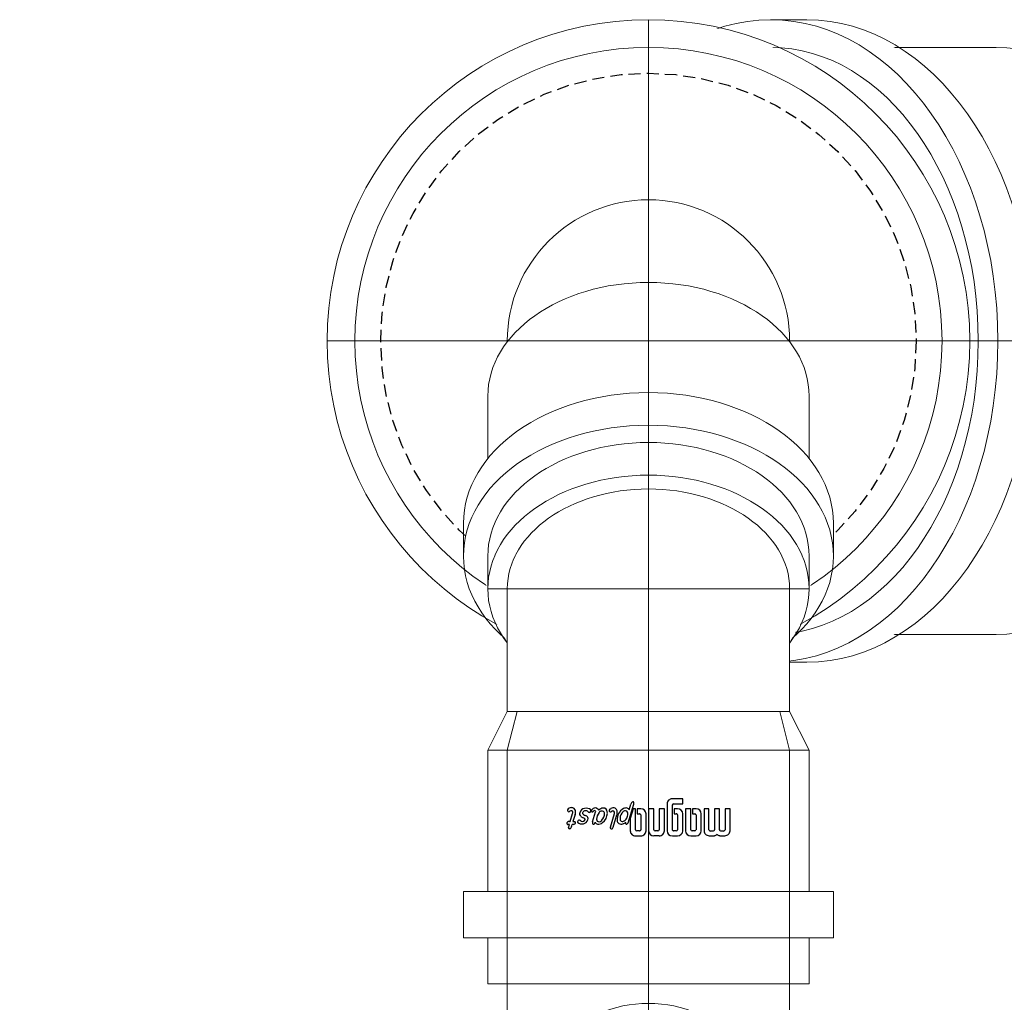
# Model space of a CAD drawing. Header units: centimetres. Extents: x 4745 to 39369, y 17389 to 19524.
# Tile 103 of 188: x 27046 to 27066, y 18150 to 18171. Entities that reach past the tile are written whole.
import ezdxf
from ezdxf import colors
from ezdxf.entities.mleader import LeaderData, LeaderLine
from ezdxf.enums import TextEntityAlignment as Align
from ezdxf.lldxf.tags import DXFTag
from ezdxf.math import Vec2, Vec3

# ---------------------------------------------------------------- set-up
doc = ezdxf.new("R2010")
doc.units = ezdxf.units.CM
doc.linetypes.add('HIDDEN', pattern=[0.375, 0.25, -0.125])
for name, color, linetype, lineweight in [('2DH_PRO_Magnaplast-SDB', 34, 'Continuous', 15), ('CP_AXISKA', 7, 'DASHDOT', 15), ('CP_DETAL', 33, 'Continuous', 9), ('IS_Opis', 250, 'Continuous', 9)]:
    doc.layers.add(name, color=color, linetype=linetype, lineweight=lineweight)
for name, color, linetype in [('3DCPCOLOR124', 152, 'Continuous'), ('3DCPCOLOR242', 242, 'Continuous'), ('cp_hidde', 203, 'HIDDEN'), ('CP_WIPEOUT', 255, 'Continuous')]:
    doc.layers.add(name, color=color, linetype=linetype)
doc.styles.add('CP_ATTR', font='arial.ttf')
doc.styles.add('styl1', font='ARIALN.TTF')
tags = doc.linetypes.add('DASHDOT', pattern=[25.4, 12.7, -6.35, 0, -6.35]).pattern_tags.tags
tags[10:11] = [DXFTag(74, 4), DXFTag(75, 0), DXFTag(340, '0'), DXFTag(46, 1.0), DXFTag(50, 0.0), DXFTag(44, 0.0), DXFTag(45, 0.0)]
tags[8:9] = [DXFTag(74, 4), DXFTag(75, 0), DXFTag(340, '0'), DXFTag(46, 1.0), DXFTag(50, 0.0), DXFTag(44, 0.0), DXFTag(45, 0.0)]
tags[6:7] = [DXFTag(74, 4), DXFTag(75, 0), DXFTag(340, '0'), DXFTag(46, 1.0), DXFTag(50, 0.0), DXFTag(44, 0.0), DXFTag(45, 0.0)]
tags[4:5] = [DXFTag(74, 4), DXFTag(75, 0), DXFTag(340, '0'), DXFTag(46, 1.0), DXFTag(50, 0.0), DXFTag(44, 0.0), DXFTag(45, 0.0)]

# ---------------------------------------------------------------- blocks, each defined once
blk = doc.blocks.new('pdmgn014_okr01')
blk.add_circle((0, 0), 28.6)
blk = doc.blocks.new('pdmgn014_okr02')
blk.add_circle((0, 0), 25)
blk = doc.blocks.new('pdmgn014_wip_cir01')
blk.add_wipeout([(1, 0), (0.9659, 0.2588), (0.866, 0.5), (0.7071, 0.7071), (0.5, 0.866), (0.2588, 0.9659), (0, 1), (-0.2588, 0.9659), (-0.5, 0.866), (-0.7071, 0.7071), (-0.866, 0.5), (-0.9659, 0.2588), (-1, 0), (-0.9659, -0.2588), (-0.866, -0.5), (-0.7071, -0.7071), (-0.5, -0.866), (-0.2588, -0.9659), (0, -1), (0.2588, -0.9659), (0.5, -0.866), (0.7071, -0.7071), (0.866, -0.5), (0.9659, -0.2588)])
blk = doc.blocks.new('pdmgn014_okr02a')
blk.add_arc((25, 0), 25, 90, 270)
blk = doc.blocks.new('pdmgn014_okr01a')
blk.add_arc((28.6, 0), 28.6, 90, 270)
blk = doc.blocks.new('pdmgn014_okr01b')
blk.add_arc((25, 0), 25, 90, 270)
blk = doc.blocks.new('pdmgn014_wip_cir01a')
blk.add_wipeout([(20, 0), (19.319, 5.176), (17.321, 10), (14.142, 14.142), (10, 17.321), (5.176, 19.319), (0, 20), (-5.176, 19.319), (-10, 17.321), (-14.142, 14.142), (-17.321, 10), (-19.319, 5.176), (-20, 0), (-19.319, -5.176), (-17.321, -10), (-14.142, -14.142), (-10, -17.321), (-5.176, -19.319), (0, -20), (5.176, -19.319), (10, -17.321), (14.142, -14.142), (17.321, -10), (19.319, -5.176)])
blk = doc.blocks.new('pdmgn014_wip_cir01b')
blk.add_wipeout([(20, 0), (19.319, 5.176), (17.321, 10), (14.142, 14.142), (10, 17.321), (5.176, 19.319), (0, 20), (-5.176, 19.319), (-10, 17.321), (-14.142, 14.142), (-17.321, 10), (-19.319, 5.176), (-20, 0), (-19.319, -5.176), (-17.321, -10), (-14.142, -14.142), (-10, -17.321), (-5.176, -19.319), (0, -20), (5.176, -19.319), (10, -17.321), (14.142, -14.142), (17.321, -10), (19.319, -5.176)])
blk = doc.blocks.new('pdmgn014_wip_rec01')
blk.add_wipeout([(0, -25), (84.389, -25), (84.389, 25), (0, 25)]).dxf.layer = 'CP_WIPEOUT'
blk = doc.blocks.new('pdmgn014_wip_cir02')
blk.add_wipeout([(1, 0), (0.9659, 0.2588), (0.866, 0.5), (0.7071, 0.7071), (0.5, 0.866), (0.2588, 0.9659), (0, 1), (-0.2588, 0.9659), (-0.5, 0.866), (-0.7071, 0.7071), (-0.866, 0.5), (-0.9659, 0.2588), (-1, 0), (-0.9659, -0.2588), (-0.866, -0.5), (-0.7071, -0.7071), (-0.5, -0.866), (-0.2588, -0.9659), (0, -1), (0.2588, -0.9659), (0.5, -0.866), (0.7071, -0.7071), (0.866, -0.5), (0.9659, -0.2588)])
blk = doc.blocks.new('Pd_mgphtp_0333_fof7kh8')
for p, q in [((12.151, 5.5), (7.6, 5.5)), ((7.6, -5.5), (12.151, -5.5))]:
    blk.add_line(p, q)
at = {"linetype": 'ByBlock', "style": 'CP_ATTR', "flags": 9}
for tag, p in [('ORDER-NO', (-0.002, 0)), ('PRODUCT-TYPE', (-0.002, 0)), ('ARTICLE', (-0.002, 0)), ('GROUP', (-0.002, 0)), ('NUMBER', (-0.002, 0)), ('NAME', (-0.002, 0)), ('DN', (-0.001, 0)), ('WEIGHT', (-0.001, 0)), ('MATERIAL', (-0.001, 0)), ('DIMS', (-0.001, 0)), ('OTHER', (-0.001, 0)), ('CHARACTER', (-0.001, 0)), ('PRODUCER', (-0.001, 0))]:
    blk.add_attdef(tag, text='', height=0.00005, dxfattribs=at).set_placement(p, align=Align.MIDDLE_LEFT)
at = {"layer": 'CP_WIPEOUT', "xscale": 0.21319269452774, "yscale": 0.3015}
blk.add_blockref('pdmgn014_wip_cir01a', (12.151, 0), dxfattribs=at)
for p, q in [((12.151, 6.03), (16.04, 6.03)), ((12.151, -6.03), (16.04, -6.03))]:
    blk.add_line(p, q)
at = {"xscale": 0.1705541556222, "yscale": 0.2412}
blk.add_blockref('pdmgn014_okr01b', (7.887, 0), dxfattribs=at)
at = {"layer": 'CP_WIPEOUT', "xscale": 4.66690475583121, "yscale": 6.59999999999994, "zscale": 20}
blk.add_blockref('pdmgn014_wip_cir01', (16.04, 0), dxfattribs=at)
for p, q in [((16.782, 6.6), (16.04, 6.6)), ((16.782, -6.6), (16.04, -6.6))]:
    blk.add_line(p, q)
at = {"yscale": 0.23076923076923}
for name, p, xscale in [('pdmgn014_okr01a', (11.373, 0), 0.16317848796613), ('pdmgn014_okr01', (16.782, 0), 0.16317848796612)]:
    blk.add_blockref(name, p, dxfattribs=dict(at, xscale=xscale))
at = {"layer": 'CP_WIPEOUT', "xscale": 0.21319269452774, "yscale": 0.3015}
blk.add_blockref('pdmgn014_wip_cir01b', (17.525, 0), dxfattribs=at)
at = {"layer": 'CP_WIPEOUT', "xscale": 0.008798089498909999, "yscale": 0.2412}
blk.add_blockref('pdmgn014_wip_rec01', (16.782, 0), dxfattribs=at)
for p, q in [((17.525, 6.03), (16.782, 6.03)), ((19.292, 5.5), (17.525, 5.5)), ((17.525, -5.5), (19.292, -5.5)), ((17.525, -6.03), (16.782, -6.03))]:
    blk.add_line(p, q)
for name, p, xscale, yscale in [('pdmgn014_okr02a', (12.518, 0), 0.1705541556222, 0.2412), ('pdmgn014_okr02', (17.525, 0), 0.1705541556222, 0.2412), ('pdmgn014_okr01b', (13.636, 0), 0.15556349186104, 0.22)]:
    blk.add_blockref(name, p, dxfattribs=dict(xscale=xscale, yscale=yscale))
at = {"layer": 'CP_WIPEOUT', "xscale": 6.59999999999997, "yscale": 6.59999999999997, "zscale": 20}
blk.add_blockref('pdmgn014_wip_cir02', (19.292, 0), dxfattribs=at)
for radius in [6.6, 6.03]:
    blk.add_circle((19.292, 0), radius)
at = {"layer": 'CP_AXISKA'}
for p, q in [((19.292, 6.6), (19.292, -6.6)), ((25.892, 0), (0, 0))]:
    blk.add_line(p, q, dxfattribs=at)
at = {"layer": 'cp_hidde'}
blk.add_circle((19.292, 0), 5.5, dxfattribs=at)
blk = doc.blocks.new('pdmgn040_logo01')
at = {"layer": '3DCPCOLOR124'}
for p, q in [((3.73, 33.09), (-5.8, 33.09)), ((-5.8, 33.09), (-5.8, 31.07)), ((-5.8, 31.07), (3.2, 31.07)), ((3.78, 30.47), (3.78, 29.4)), ((5.8, 28.88), (5.8, 31)), ((3.2, 28.82), (-5.8, 28.82)), ((-5.8, 28.82), (-5.8, 26.79)), ((-5.8, 26.79), (3.2, 26.79)), ((3.78, 26.2), (3.78, 25.12)), ((5.8, 24.6), (5.8, 26.72)), ((3.2, 24.54), (-5.8, 24.54)), ((-5.8, 24.54), (-5.8, 22.52)), ((-5.8, 22.52), (3.73, 22.52)), ((3.73, 21.41), (-3.72, 21.41)), ((-5.86, 19.27), (-5.86, 17.88)), ((-5.86, 17.88), (-3.71, 17.88)), ((-3.71, 17.88), (-3.71, 18.78)), ((-3.22, 19.27), (3.2, 19.27)), ((3.73, 18.74), (3.73, 17.67)), ((5.85, 17.14), (5.85, 19.3)), ((3.2, 17.14), (-5.86, 17.14)), ((-5.86, 17.14), (-5.86, 15.01)), ((-5.86, 15.01), (3.73, 15.01)), ((-8.01, 13.94), (-10.14, 13.94)), ((-10.14, 13.94), (-10.14, 9.67)), ((-8.01, 10.2), (-8.01, 13.94)), ((3.73, 13.94), (-3.72, 13.94)), ((-5.86, 11.8), (-5.86, 10.41)), ((-5.86, 10.41), (-3.71, 10.41)), ((-3.71, 10.41), (-3.71, 11.27)), ((-3.22, 11.8), (3.2, 11.8)), ((3.73, 11.27), (3.73, 10.2)), ((5.85, 9.67), (5.85, 11.8)), ((-8.01, 7.53), (3.73, 7.53)), ((3.2, 9.67), (-7.48, 9.67)), ((3.73, 6.47), (-5.86, 6.47)), ((-5.86, 6.47), (-5.86, 4.32)), ((-5.86, 4.32), (3.2, 4.32)), ((3.73, 3.8), (3.73, 2.73)), ((5.85, 4.34), (5.85, 2.2)), ((3.2, 2.2), (-5.86, 2.2)), ((-5.86, 2.2), (-5.86, 0.06)), ((-5.86, 0.06), (3.73, 0.06)), ((3.73, -0.98), (-3.72, -0.98)), ((-5.86, -3.12), (-5.86, -4.51)), ((-5.86, -4.51), (-3.71, -4.51)), ((-3.71, -4.51), (-3.71, -3.65)), ((-3.22, -3.12), (3.2, -3.12)), ((3.73, -3.65), (3.73, -4.72)), ((5.85, -5.26), (5.85, -3.12)), ((3.2, -5.25), (-5.86, -5.25)), ((-5.86, -5.25), (-5.86, -6.22)), ((-5.86, -6.22), (-1.62, -7.39)), ((-1.62, -7.39), (3.73, -7.39))]:
    blk.add_line(p, q, dxfattribs=at)
for centre, radius, start, end in [((3.73, 31.01), 2.08, 359.8403, 90), ((3.2, 30.48), 0.586, 359.5038, 90), ((3.2, 29.4), 0.582, 269.5684, 360), ((4.61, 28.88), 1.2, 296.5604, 0), ((4.59, 26.72), 1.22, 359.9807, 62.8223), ((3.2, 26.2), 0.586, 359.5231, 90), ((3.2, 25.12), 0.586, 270, 359.9989), ((3.73, 24.6), 2.08, 270, 0.0193), ((-3.72, 19.27), 2.14, 90, 180), ((3.73, 19.29), 2.13, 0.4214, 90), ((-3.22, 18.78), 0.493, 90, 184.1233), ((3.2, 18.74), 0.528, 0, 90), ((3.2, 17.67), 0.528, 270, 359.9349), ((3.72, 17.14), 2.14, 270.2822, 360), ((-3.72, 11.8), 2.14, 90, 180), ((3.73, 11.81), 2.13, 360, 90), ((-7.48, 10.2), 0.528, 180, 269.9023), ((-3.22, 11.31), 0.493, 90, 184.0475), ((3.2, 11.27), 0.527, 360, 90), ((3.2, 10.2), 0.528, 270, 0.0108), ((-8.01, 9.66), 2.13, 179.7393, 270), ((3.72, 9.67), 2.14, 270.2634, 360), ((3.73, 4.34), 2.13, 359.5786, 90), ((3.2, 3.8), 0.528, 0.076, 90), ((3.2, 2.73), 0.528, 270, 359.924), ((3.72, 2.2), 2.14, 270.2875, 359.9985), ((-3.72, -3.12), 2.14, 90, 180), ((3.73, -3.11), 2.13, 359.5786, 90), ((-3.22, -3.61), 0.493, 90, 184.1125), ((3.2, -3.65), 0.528, 360, 90.0217), ((3.2, -4.72), 0.528, 270, 359.9023), ((3.73, -5.26), 2.12, 269.7048, 359.9999)]:
    blk.add_arc(centre, radius, start, end, dxfattribs=at)
at = {"layer": '3DCPCOLOR242'}
for p, q in [((-5.39, -7.8), (-7.91, -7.1)), ((0.23, -8.23), (-7.88, -5.96)), ((2.18, -15.43), (-3.85, -13.81)), ((2.11, -14.33), (-3.31, -12.8)), ((2.18, -15.43), (2.52, -15.49)), ((-0.26, -22.65), (-4.51, -21.42)), ((-0.34, -31.7), (-3.74, -30.8)), ((-3.44, -29.73), (-0.29, -30.61)), ((-0.35, -32), (-0.34, -31.7)), ((1.01, -32.08), (0.99, -32.69)), ((2.4, -32.4), (1.01, -32.08))]:
    blk.add_line(p, q, dxfattribs=at)
for centre, radius, start, end in [((-8.59, -6.27), 0.349, 139.4748, 200.5636), ((-8.02, -6.04), 0.961, 201.3248, 240.9013), ((-8.44, -6.44), 0.566, 75.9119, 135.9983), ((-6.99, -3.85), 3.38, 243.7383, 254.2465), ((-8.42, -7.85), 1.96, 73.8123, 86.5171), ((-4.22, -9.09), 1.99, 166.5679, 210.0987), ((-4.93, -9), 1.29, 111.1152, 163.4814), ((-3.94, -9.41), 1.08, 116.6161, 177.0208), ((-3.41, -9.19), 1.61, 185.9288, 229.5909), ((-3.83, -9.88), 1.55, 84.807, 112.5283), ((-4.15, -14.31), 5.99, 66.1532, 85.5553), ((-3.86, -12.52), 4.26, 46.5165, 60.5203), ((-2.28, -10.8), 1.92, 11.1112, 45.4314), ((0.51, -7.69), 1.63, 249.4862, 262.6491), ((-2.59, -11.8), 3.61, 22.396, 45.5071), ((-0.13, -9.28), 1.11, 50.0147, 70.9143), ((0.37, -8.68), 0.637, 263.6249, 288.2785), ((0.48, -8.98), 0.312, 287.1813, 350.1927), ((0.22, -8.88), 0.576, 10.0108, 50.8567), ((0.06, -8.91), 0.74, 349.838, 10.0295), ((-1.27, -7.25), 5.47, 211.3213, 275.0445), ((-1.59, -7.25), 4.27, 227.7681, 264.971), ((-1.68, -8.85), 2.67, 263.8725, 286.5282), ((-1.29, -10.59), 0.91, 294.1682, 9.8383), ((-0.83, -11.02), 1.68, 271.3477, 20.708), ((-4.44, -14.29), 1.78, 155.0132, 214.6021), ((-4.59, -14.27), 1.64, 103.0323, 153.3127), ((-4.4, -16.21), 3.58, 72.2958, 99.0736), ((-4.12, -14.43), 0.786, 146.9616, 189.5199), ((-3.72, -14.25), 1.22, 195.1451, 225.7671), ((-4.22, -14.45), 0.714, 74.3202, 141.4853), ((-4.58, -16.09), 2.39, 72.2691, 76.7646), ((1.23, -16.86), 2.68, 58.7801, 70.7325), ((2.32, -15.09), 0.601, 17.9179, 59.9943), ((-4.57, -18.33), 1.63, 114.0643, 202.8694), ((-4.6, -14.57), 1.5, 209.4433, 244.7552), ((-5.14, -14.62), 1.3, 265.6622, 285.525), ((-4.07, -20.42), 3.77, 87.1606, 107.9858), ((-4.98, -15.38), 0.529, 290.2377, 337.5291), ((-4.81, -15.39), 0.365, 21.5725, 49.116), ((-4.95, -15.4), 0.499, 338.4303, 15.9164), ((-4.02, -22.1), 5.44, 40.2365, 88.5461), ((2.54, -15.22), 0.267, 265.1659, 303.5871), ((2.23, -14.97), 0.659, 314.2018, 5.594), ((-3.3, -17.86), 2.98, 201.6704, 231.3076), ((-3.94, -18.81), 0.945, 98.7899, 190.5825), ((-2.95, -18.58), 1.96, 191.9389, 227.9356), ((-3.58, -21.86), 4.02, 44.3614, 97.334), ((-1.73, -20.16), 1.51, 5.4784, 47.2661), ((-1.77, -20.33), 2.58, 351.8443, 42.4547), ((-4.76, -21.59), 1.45, 106.1924, 195.3195), ((-4.46, -21.51), 1.77, 195.3773, 250.0682), ((-4.64, -21.82), 0.421, 72.1488, 182.4676), ((-4.32, -21.8), 0.741, 183.0166, 240.6152), ((-1.22, -15.91), 5.13, 233.5529, 269.0169), ((-1.21, -20.06), 0.985, 264.1111, 2.3117), ((-0.56, -20.33), 1.4, 293.2831, 345.067), ((-0.09, -22.52), 0.908, 64.2567, 85.1843), ((0.05, -22.47), 0.803, 23.6929, 71.5015), ((0.34, -22.33), 0.485, 323.0875, 22.1003), ((-3.52, -25.3), 2.62, 133.9918, 256.4618), ((-5.05, -23.93), 0.587, 73.8428, 119.965), ((-4.97, -22.76), 0.415, 256.8723, 333.1047), ((-3.76, -25.51), 1.27, 127.3644, 245.5528), ((-5.1, -24.23), 0.898, 8.7244, 76.0552), ((-4.89, -22.7), 0.335, 6.0969, 51.2591), ((-5.42, -22.69), 0.866, 342.5093, 1.3278), ((-5.38, -23.48), 1.32, 310.1939, 332.4304), ((-1.19, -26.18), 1.84, 120.9833, 158.9397), ((-1.61, -26.08), 1.57, 70.6597, 109.7335), ((-1.73, -26.96), 2.45, 313.6171, 74.8695), ((0.28, -20.61), 2.1, 255.0292, 275.2543), ((0.47, -22.32), 0.393, 270.9468, 310.5631), ((-4.02, -26.28), 0.467, 234.8638, 292.3727), ((-4.51, -25.42), 1.46, 297.3533, 322.4271), ((-6.33, -24.11), 3.7, 323.4917, 337.6276), ((-9.23, -22.89), 8.06, 325.4422, 333.8801), ((0.58, -27.76), 2.9, 136.2371, 152.793), ((-1.28, -26.18), 0.48, 82.5025, 118.5044), ((-1.44, -26.79), 1.11, 329.5041, 78.2517), ((-4.71, -31.18), 1.63, 103.1873, 179.7099), ((-4.59, -33.53), 3.97, 73.1785, 97.0679), ((-3.66, -26.49), 1.44, 250.748, 317.7481), ((-0.6, -28.12), 0.359, 156.2477, 208.0662), ((2.21, -29.76), 3.61, 138.3177, 150.3499), ((0, -27.73), 1.07, 211.3544, 244.0918), ((-0.2, -28.25), 0.516, 239.0032, 288.6059), ((0.15, -29.96), 0.403, 99.2605, 177.5229), ((0.09, -30.81), 1.24, 76.0627, 90.1224), ((0.3, -30.18), 0.581, 45.8106, 81.4207), ((-4.39, -31.13), 1.95, 181.2014, 240.279), ((-4.36, -31.35), 0.696, 90.0735, 226.6774), ((-5.12, -32.34), 0.558, 6.2924, 59.4251), ((-5.5, -37), 6.45, 74.17, 79.8915), ((0.97, -32.07), 1.32, 177.1591, 197.9713), ((-42.66, -28.06), 42.45, 356.5514, 357.4519), ((-0.36, -30.56), 1.33, 5.0301, 36.7596), ((19.38, -29.92), 18.42, 181.6129, 183.265), ((-3.53, -51.68), 21.19, 74.8748, 77.6862), ((1.47, -33.02), 1.88, 56.6561, 73.6716), ((2.19, -31.96), 0.6, 13.2728, 58.0446), ((1.95, -31.85), 0.816, 326.7373, 2.2392), ((-5.17, -32.25), 0.603, 251.9271, 357.0444), ((0.5, -32.33), 0.801, 190.3294, 250.4785), ((0.42, -32.32), 0.785, 256.6965, 303.221), ((0.62, -32.69), 0.365, 308.0482, 0.8125), ((2.43, -32.14), 0.269, 265.2447, 321.7201)]:
    blk.add_arc(centre, radius, start, end, dxfattribs=at)
blk = doc.blocks.new('Pd_mgphtp_0436_53sztnp')
for p, q in [((18.4, 3.8), (18.4, -3.8)), ((18.4, 3.8), (19.35, 3.8)), ((19.35, 3.8), (19.35, -3.8)), ((15.9, 3.3), (15.1, 2.9)), ((15.9, 3.3), (18.4, 3.3)), ((19.35, 3.3), (20.3, 3.3)), ((20.3, -3.3), (20.3, 3.3)), ((0.8, 2.9), (0, 2.7)), ((8.6, 2.9), (0.8, 2.9)), ((8.479, 2.9), (7.917, 2.9)), ((15.1, 2.9), (8.6, 2.9)), ((0, -2.7), (0, 2.7)), ((0.8, -2.9), (0, -2.7)), ((8.6, -2.9), (0.8, -2.9)), ((15.1, -2.9), (8.6, -2.9)), ((15.9, -3.3), (15.1, -2.9)), ((15.9, -3.3), (18.4, -3.3)), ((19.35, -3.3), (20.3, -3.3)), ((18.4, -3.8), (19.35, -3.8))]:
    blk.add_line(p, q)
blk.add_circle((8.6, 0), 2.6)
at = {"layer": 'CP_AXISKA'}
for p, q in [((8.6, 2.6), (8.6, -2.6)), ((20.3, 0), (0, 0))]:
    blk.add_line(p, q, dxfattribs=at)
at = {"layer": 'CP_DETAL'}
for p, q in [((15.9, 3.3), (15.9, -3.3)), ((0.8, 2.9), (0.8, -2.9)), ((15.1, 2.9), (15.1, -2.9)), ((15.1, -2.9), (15.1, 2.9))]:
    blk.add_line(p, q, dxfattribs=at)
at = {"xscale": 0.08169934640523, "yscale": 0.0475}
blk.add_blockref('pdmgn040_logo01', (17.15, 0), dxfattribs=at)
at = {"linetype": 'ByBlock', "style": 'CP_ATTR', "flags": 9}
for tag, p in [('DN', (-0.092, -0.002)), ('MATERIAL', (-0.092, -0.002)), ('CHARACTER', (-0.092, -0.002)), ('ORDER-NO', (-0.092, -0.002)), ('PRODUCT-TYPE', (-0.092, -0.002)), ('ARTICLE', (-0.092, -0.002)), ('GROUP', (-0.092, -0.002)), ('NUMBER', (-0.092, -0.002)), ('NAME', (-0.092, -0.002)), ('WEIGHT', (-0.091, -0.002)), ('DIMS', (-0.091, -0.002)), ('OTHER', (-0.091, -0.002)), ('PRODUCER', (-0.091, -0.002))]:
    blk.add_attdef(tag, text='', height=0.00005, dxfattribs=at).set_placement(p, align=Align.MIDDLE_LEFT)
blk = doc.blocks.new('rdmgn014_okr01')
blk.add_circle((0, 0), 28.6)
blk = doc.blocks.new('rdmgn014_okr02')
blk.add_circle((0, 0), 25)
blk = doc.blocks.new('rdmgn014_wip_cir01')
blk.add_wipeout([(1, 0), (0.9659, 0.2588), (0.866, 0.5), (0.7071, 0.7071), (0.5, 0.866), (0.2588, 0.9659), (0, 1), (-0.2588, 0.9659), (-0.5, 0.866), (-0.7071, 0.7071), (-0.866, 0.5), (-0.9659, 0.2588), (-1, 0), (-0.9659, -0.2588), (-0.866, -0.5), (-0.7071, -0.7071), (-0.5, -0.866), (-0.2588, -0.9659), (0, -1), (0.2588, -0.9659), (0.5, -0.866), (0.7071, -0.7071), (0.866, -0.5), (0.9659, -0.2588)])
blk = doc.blocks.new('rdmgn014_okr02a')
blk.add_arc((25, 0), 25, 90, 270)
blk = doc.blocks.new('rdmgn014_okr01a')
blk.add_arc((0, 0), 28.6, 90, 270)
blk = doc.blocks.new('rdmgn014_okr01b')
blk.add_arc((0, 0), 25, 90, 270)
blk = doc.blocks.new('rdmgn014_wip_cir01a')
blk.add_wipeout([(20, 0), (19.32, 5.18), (17.32, 10), (14.14, 14.14), (10, 17.32), (5.18, 19.32), (0, 20), (-5.18, 19.32), (-10, 17.32), (-14.14, 14.14), (-17.32, 10), (-19.32, 5.18), (-20, 0), (-19.32, -5.18), (-17.32, -10), (-14.14, -14.14), (-10, -17.32), (-5.18, -19.32), (0, -20), (5.18, -19.32), (10, -17.32), (14.14, -14.14), (17.32, -10), (19.32, -5.18)])
blk = doc.blocks.new('rdmgn014_wip_cir01b')
blk.add_wipeout([(20, 0), (19.32, 5.18), (17.32, 10), (14.14, 14.14), (10, 17.32), (5.18, 19.32), (0, 20), (-5.18, 19.32), (-10, 17.32), (-14.14, 14.14), (-17.32, 10), (-19.32, 5.18), (-20, 0), (-19.32, -5.18), (-17.32, -10), (-14.14, -14.14), (-10, -17.32), (-5.18, -19.32), (0, -20), (5.18, -19.32), (10, -17.32), (14.14, -14.14), (17.32, -10), (19.32, -5.18)])
blk = doc.blocks.new('rdmgn014_wip_rec01')
blk.add_wipeout([(0, -25), (84.39, -25), (84.39, 25), (0, 25)]).dxf.layer = 'CP_WIPEOUT'
blk = doc.blocks.new('rdmgn014_okr01c')
blk.add_arc((25, 0), 25, 90, 270)
blk = doc.blocks.new('rdmgn014_wip_rec02')
blk.add_wipeout([(0, -25), (84.39, -25), (84.39, 25), (0, 25)]).dxf.layer = 'CP_WIPEOUT'
blk = doc.blocks.new('rdmgn014_logo01')
at = {"layer": '3DCPCOLOR124'}
for p, q in [((1.86, 16.54), (-2.9, 16.54)), ((-2.9, 16.54), (-2.9, 15.53)), ((-2.9, 15.53), (1.6, 15.53)), ((1.6, 14.41), (-2.9, 14.41)), ((-2.9, 14.41), (-2.9, 13.39)), ((1.89, 15.24), (1.89, 14.7)), ((2.9, 14.44), (2.9, 15.5)), ((-2.9, 13.39), (1.6, 13.39)), ((1.6, 12.27), (-2.9, 12.27)), ((-2.9, 12.27), (-2.9, 11.26)), ((1.89, 13.1), (1.89, 12.56)), ((2.9, 12.3), (2.9, 13.36)), ((-2.9, 11.26), (1.86, 11.26)), ((1.86, 10.71), (-1.86, 10.71)), ((-2.93, 9.64), (-2.93, 8.94)), ((-2.93, 8.94), (-1.86, 8.94)), ((1.6, 8.57), (-2.93, 8.57)), ((-2.93, 8.57), (-2.93, 7.5)), ((-1.86, 8.94), (-1.86, 9.39)), ((-1.61, 9.64), (1.6, 9.64)), ((1.86, 9.37), (1.86, 8.84)), ((2.93, 8.57), (2.93, 9.65)), ((-4.01, 6.97), (-5.07, 6.97)), ((-5.07, 6.97), (-5.07, 4.84)), ((-4.01, 5.1), (-4.01, 6.97)), ((-2.93, 7.5), (1.86, 7.5)), ((1.86, 6.97), (-1.86, 6.97)), ((1.6, 4.84), (-3.74, 4.84)), ((-2.93, 5.9), (-2.93, 5.2)), ((-2.93, 5.2), (-1.86, 5.2)), ((-1.86, 5.2), (-1.86, 5.64)), ((-1.61, 5.9), (1.6, 5.9)), ((1.86, 5.64), (1.86, 5.1)), ((2.93, 4.84), (2.93, 5.9)), ((-4.01, 3.77), (1.86, 3.77)), ((1.86, 3.23), (-2.93, 3.23)), ((-2.93, 3.23), (-2.93, 2.16)), ((-2.93, 2.16), (1.6, 2.16)), ((2.93, 2.17), (2.93, 1.1)), ((1.6, 1.1), (-2.93, 1.1)), ((-2.93, 1.1), (-2.93, 0.03)), ((-2.93, 0.03), (1.86, 0.03)), ((1.86, 1.9), (1.86, 1.36)), ((-2.93, -1.56), (-2.93, -2.26)), ((1.86, -0.49), (-1.86, -0.49)), ((-1.86, -2.26), (-1.86, -1.82)), ((-1.61, -1.56), (1.6, -1.56)), ((1.86, -1.82), (1.86, -2.36)), ((2.93, -2.63), (2.93, -1.56)), ((-2.93, -2.26), (-1.86, -2.26)), ((1.6, -2.62), (-2.93, -2.62)), ((-2.93, -2.62), (-2.93, -3.11)), ((-2.93, -3.11), (-0.81, -3.69)), ((-0.81, -3.69), (1.86, -3.69))]:
    blk.add_line(p, q, dxfattribs=at)
for centre, radius, start, end in [((1.86, 15.5), 1.04, 359.8403, 90), ((1.6, 15.24), 0.293, 359.5038, 90), ((1.6, 14.7), 0.291, 269.5684, 360), ((2.3, 14.44), 0.598, 296.5604, 0), ((1.6, 13.1), 0.293, 359.5231, 90), ((1.6, 12.56), 0.293, 270, 359.9989), ((1.86, 12.3), 1.04, 270, 0.0193), ((2.29, 13.36), 0.608, 359.9807, 62.8223), ((-1.86, 9.64), 1.07, 90, 180), ((1.86, 9.64), 1.06, 0.4214, 90), ((-1.61, 9.39), 0.246, 90, 184.1233), ((1.6, 9.37), 0.264, 0, 90), ((1.6, 8.84), 0.264, 270, 359.9349), ((1.86, 8.57), 1.07, 270.2822, 0), ((-1.86, 5.9), 1.07, 90, 180), ((1.86, 5.91), 1.06, 360, 90), ((-4.01, 4.83), 1.06, 179.7393, 270), ((-3.74, 5.1), 0.264, 180, 269.9023), ((-1.61, 5.65), 0.246, 90, 184.0475), ((1.6, 5.64), 0.264, 360, 90), ((1.6, 5.1), 0.264, 270, 0.0108), ((1.86, 4.84), 1.07, 270.2634, 0), ((1.6, 1.9), 0.264, 0.076, 90), ((1.86, 2.17), 1.06, 359.5786, 90), ((1.6, 1.36), 0.264, 270, 359.924), ((1.86, 1.1), 1.07, 270.2875, 359.9985), ((-1.86, -1.56), 1.07, 90, 180), ((-1.61, -1.81), 0.246, 90, 184.1125), ((1.6, -1.82), 0.264, 360, 90.0217), ((1.86, -1.55), 1.06, 359.5786, 90), ((1.6, -2.36), 0.264, 270, 359.9023), ((1.87, -2.63), 1.06, 269.7048, 359.9999)]:
    blk.add_arc(centre, radius, start, end, dxfattribs=at)
at = {"layer": '3DCPCOLOR242'}
for p, q in [((-2.7, -3.9), (-3.95, -3.55)), ((0.12, -4.12), (-3.94, -2.98)), ((1.09, -7.71), (-1.93, -6.91)), ((1.06, -7.17), (-1.65, -6.4)), ((1.09, -7.71), (1.26, -7.74)), ((-0.13, -11.32), (-2.25, -10.71)), ((-0.17, -15.85), (-1.87, -15.4)), ((-1.72, -14.87), (-0.14, -15.31)), ((-0.17, -16), (-0.17, -15.85)), ((0.51, -16.04), (0.49, -16.34)), ((1.2, -16.2), (0.51, -16.04))]:
    blk.add_line(p, q, dxfattribs=at)
for centre, radius, start, end in [((-4.29, -3.13), 0.174, 139.4748, 200.5636), ((-4.01, -3.02), 0.481, 201.3248, 240.9013), ((-4.22, -3.22), 0.283, 75.9119, 135.9983), ((-3.49, -1.93), 1.69, 243.7383, 254.2465), ((-4.21, -3.92), 0.981, 73.8123, 86.5171), ((-2.46, -4.5), 0.644, 111.1152, 163.4814), ((-2.11, -4.55), 0.997, 166.5679, 210.0987), ((-0.64, -3.63), 2.73, 211.3213, 275.0445), ((-1.97, -4.71), 0.539, 116.6161, 177.0208), ((-1.71, -4.6), 0.806, 185.9288, 229.5909), ((-0.79, -3.63), 2.14, 227.7681, 264.971), ((-1.91, -4.94), 0.776, 84.807, 112.5283), ((-2.08, -7.15), 2.99, 66.1532, 85.5553), ((-0.84, -4.43), 1.34, 263.8725, 286.5282), ((-1.93, -6.26), 2.13, 46.5165, 60.5203), ((-1.14, -5.4), 0.961, 11.1112, 45.4314), ((-0.64, -5.29), 0.455, 294.1682, 9.8383), ((-0.42, -5.51), 0.842, 271.3477, 20.708), ((0.25, -3.84), 0.817, 249.4862, 262.6491), ((-1.3, -5.9), 1.81, 22.396, 45.5071), ((-0.07, -4.64), 0.557, 50.0147, 70.9143), ((0.18, -4.34), 0.318, 263.6249, 288.2785), ((0.24, -4.49), 0.156, 287.1813, 350.1927), ((0.11, -4.44), 0.288, 10.0108, 50.8567), ((0.03, -4.45), 0.37, 349.838, 10.0295), ((-2.22, -7.14), 0.892, 155.0132, 214.6021), ((-2.3, -7.13), 0.818, 103.0323, 153.3127), ((-2.3, -7.28), 0.748, 209.4433, 244.7552), ((-2.57, -7.31), 0.65, 265.6622, 285.525), ((-2.2, -8.11), 1.79, 72.2958, 99.0736), ((-2.06, -7.22), 0.393, 146.9616, 189.5199), ((-1.86, -7.12), 0.609, 195.1451, 225.7671), ((-2.49, -7.69), 0.265, 290.2377, 337.5291), ((-2.11, -7.23), 0.357, 74.3202, 141.4853), ((-2.41, -7.7), 0.183, 21.5725, 49.116), ((-2.48, -7.7), 0.249, 338.4303, 15.9164), ((-2.29, -8.04), 1.19, 72.2691, 76.7646), ((0.61, -8.43), 1.34, 58.7801, 70.7325), ((1.27, -7.61), 0.133, 265.1659, 303.5871), ((1.16, -7.55), 0.301, 17.9179, 59.9943), ((1.12, -7.48), 0.33, 314.2018, 5.594), ((-2.28, -9.16), 0.816, 114.0643, 202.8694), ((-1.65, -8.93), 1.49, 201.6704, 231.3076), ((-2.04, -10.21), 1.88, 87.1606, 107.9858), ((-1.97, -9.4), 0.472, 98.7899, 190.5825), ((-1.48, -9.29), 0.981, 191.9389, 227.9356), ((-1.79, -10.93), 2.01, 44.3614, 97.334), ((-2.01, -11.05), 2.72, 40.2365, 88.5461), ((-0.86, -10.08), 0.755, 5.4784, 47.2661), ((-0.88, -10.16), 1.29, 351.8443, 42.4547), ((-2.38, -10.79), 0.727, 106.1924, 195.3195), ((-2.23, -10.75), 0.883, 195.3773, 250.0682), ((-1.76, -12.65), 1.31, 133.9918, 256.4618), ((-2.52, -11.96), 0.293, 73.8428, 119.965), ((-2.32, -10.91), 0.21, 72.1488, 182.4676), ((-2.16, -10.9), 0.37, 183.0166, 240.6152), ((-2.48, -11.38), 0.207, 256.8723, 333.1047), ((-2.55, -12.12), 0.449, 8.7244, 76.0552), ((-2.44, -11.35), 0.167, 6.0969, 51.2591), ((-2.71, -11.34), 0.433, 342.5093, 1.3278), ((-0.61, -7.95), 2.56, 233.5529, 269.0169), ((-0.6, -10.03), 0.492, 264.1111, 2.3117), ((0.14, -10.31), 1.05, 255.0292, 275.2543), ((-0.28, -10.17), 0.698, 293.2831, 345.067), ((-0.04, -11.26), 0.454, 64.2567, 85.1843), ((0.03, -11.23), 0.401, 23.6929, 71.5015), ((0.23, -11.16), 0.197, 270.9468, 310.5631), ((0.17, -11.16), 0.243, 323.0875, 22.1003), ((-1.88, -12.75), 0.636, 127.3644, 245.5528), ((-2.69, -11.74), 0.662, 310.1939, 332.4304), ((-2.01, -13.14), 0.234, 234.8638, 292.3727), ((-1.83, -13.25), 0.719, 250.748, 317.7481), ((-2.25, -12.71), 0.729, 297.3533, 322.4271), ((-3.16, -12.05), 1.85, 323.4917, 337.6276), ((-0.6, -13.09), 0.918, 120.9833, 158.9397), ((-4.61, -11.44), 4.03, 325.4422, 333.8801), ((-0.8, -13.04), 0.784, 70.6597, 109.7335), ((0.29, -13.88), 1.45, 136.2371, 152.793), ((-0.64, -13.09), 0.24, 82.5025, 118.5044), ((-0.72, -13.4), 0.557, 329.5041, 78.2517), ((-0.86, -13.48), 1.23, 313.6171, 74.8695), ((1.11, -14.88), 1.81, 138.3177, 150.3499), ((-2.35, -15.59), 0.816, 103.1873, 179.7099), ((-2.2, -15.57), 0.973, 181.2014, 240.279), ((-2.3, -16.77), 1.99, 73.1785, 97.0679), ((-2.18, -15.68), 0.348, 90.0735, 226.6774), ((-2.56, -16.17), 0.279, 6.2924, 59.4251), ((-2.75, -18.5), 3.22, 74.17, 79.8915), ((-0.3, -14.06), 0.179, 156.2477, 208.0662), ((0, -13.86), 0.536, 211.3544, 244.0918), ((-0.1, -14.13), 0.258, 239.0032, 288.6059), ((-21.33, -14.03), 21.22, 356.5514, 357.4519), ((0.08, -14.98), 0.202, 99.2605, 177.5229), ((0.04, -15.4), 0.621, 76.0627, 90.1224), ((0.15, -15.09), 0.29, 45.8106, 81.4207), ((-0.18, -15.28), 0.664, 5.0301, 36.7596), ((9.69, -14.96), 9.21, 181.6129, 183.265), ((-1.77, -25.84), 10.6, 74.8748, 77.6862), ((0.73, -16.51), 0.942, 56.6561, 73.6716), ((1.09, -15.98), 0.3, 13.2728, 58.0446), ((0.98, -15.93), 0.408, 326.7373, 2.2392), ((-2.59, -16.12), 0.301, 251.9271, 357.0444), ((0.48, -16.03), 0.659, 177.1591, 197.9713), ((0.25, -16.17), 0.401, 190.3294, 250.4785), ((0.21, -16.16), 0.393, 256.6965, 303.221), ((0.31, -16.35), 0.182, 308.0482, 0.8125), ((1.21, -16.07), 0.134, 265.2447, 321.7201)]:
    blk.add_arc(centre, radius, start, end, dxfattribs=at)
blk = doc.blocks.new('Rd_mgphtp_0316_fku38v0')
for p, q in [((11.31, 3.8), (11.31, -3.8)), ((11.31, 3.8), (12.26, 3.8)), ((12.26, 3.8), (12.26, -3.8)), ((8.41, 3.3), (11.31, 3.3)), ((12.26, 3.3), (13.21, 3.3)), ((13.21, -3.3), (13.21, 3.3)), ((0, 2.9), (1.131, 2.9)), ((0, -2.9), (1.131, -2.9)), ((8.41, -3.3), (11.31, -3.3)), ((12.26, -3.3), (13.21, -3.3)), ((11.31, -3.8), (12.26, -3.8))]:
    blk.add_line(p, q)
at = {"layer": 'CP_DETAL'}
blk.add_line((8.41, 3.3), (8.41, -3.3), dxfattribs=at)
at = {"xscale": 0.09477124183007, "yscale": 0.10133333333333}
blk.add_blockref('rdmgn014_logo01', (9.889, 0), dxfattribs=at)
at = {"layer": 'CP_WIPEOUT', "xscale": 0.11667261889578, "yscale": 0.165}
blk.add_blockref('rdmgn014_wip_cir01a', (1.131, 0), dxfattribs=at)
for p, q in [((1.131, 3.3), (3.748, 3.3)), ((1.131, -3.3), (3.748, -3.3))]:
    blk.add_line(p, q)
for start, end in [(90, 180), (180, 270)]:
    blk.add_arc((0, 0), 2.9, start, end)
at = {"layer": 'CP_AXISKA'}
blk.add_line((0, 2.9), (0, -2.9), dxfattribs=at)
at = {"xscale": 0.09333809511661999, "yscale": 0.132}
blk.add_blockref('rdmgn014_okr01b', (1.131, 0), dxfattribs=at)
at = {"linetype": 'ByBlock', "style": 'CP_ATTR', "flags": 9}
for tag in ['DN', 'WEIGHT', 'MATERIAL', 'DIMS', 'OTHER', 'CHARACTER', 'PRODUCER', 'ORDER-NO', 'PRODUCT-TYPE', 'ARTICLE', 'GROUP', 'NUMBER', 'NAME']:
    blk.add_attdef(tag, text='', height=0.00005, dxfattribs=at).set_placement((0, 0), align=Align.MIDDLE_LEFT)
at = {"layer": 'CP_WIPEOUT', "xscale": 2.68700576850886, "yscale": 3.79999999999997, "zscale": 20}
blk.add_blockref('rdmgn014_wip_cir01', (3.748, 0), dxfattribs=at)
for p, q in [((4.419, 3.8), (3.748, 3.8)), ((4.419, -3.8), (3.748, -3.8))]:
    blk.add_line(p, q)
at = {"xscale": 0.09395125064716, "yscale": 0.13286713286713}
for name, p in [('rdmgn014_okr01a', (3.748, 0)), ('rdmgn014_okr01', (4.419, 0))]:
    blk.add_blockref(name, p, dxfattribs=at)
at = {"layer": 'CP_WIPEOUT', "xscale": 0.11667261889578, "yscale": 0.165}
blk.add_blockref('rdmgn014_wip_cir01b', (5.091, 0), dxfattribs=at)
at = {"layer": 'CP_WIPEOUT', "xscale": 0.0079601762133, "yscale": 0.132}
blk.add_blockref('rdmgn014_wip_rec01', (4.419, 0), dxfattribs=at)
for p, q in [((5.091, 3.3), (4.419, 3.3)), ((5.091, -3.3), (4.419, -3.3))]:
    blk.add_line(p, q)
at = {"xscale": 0.09333809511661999, "yscale": 0.132}
for name, p in [('rdmgn014_okr02a', (2.086, 0)), ('rdmgn014_okr02', (5.091, 0))]:
    blk.add_blockref(name, p, dxfattribs=at)
at = {"layer": 'CP_WIPEOUT', "xscale": 0.02985268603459, "yscale": 0.116}
blk.add_blockref('rdmgn014_wip_rec02', (5.091, 0), dxfattribs=at)
for p, q in [((8.41, 3.3), (7.61, 2.9)), ((7.61, 2.9), (5.091, 2.9)), ((5.091, -2.9), (7.61, -2.9)), ((8.41, -3.3), (7.61, -2.9))]:
    blk.add_line(p, q)
at = {"layer": 'CP_AXISKA'}
for p, q in [((5.091, 3.3), (5.091, -3.3)), ((13.21, 0), (-2.9, 0))]:
    blk.add_line(p, q, dxfattribs=at)
at = {"layer": 'CP_DETAL'}
for p, q in [((7.61, 2.9), (7.61, -2.9)), ((7.61, -2.9), (7.61, 2.9))]:
    blk.add_line(p, q, dxfattribs=at)
at = {"xscale": 0.08202438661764, "yscale": 0.116}
blk.add_blockref('rdmgn014_okr01c', (3.041, 0), dxfattribs=at)

msp = doc.modelspace()

# ---------------------------------------------------------------- block references
at = {"layer": '2DH_PRO_Magnaplast-SDB', "rotation": 180}
msp.add_blockref('Pd_mgphtp_0333_fof7kh8', (27077.882, 18163.964), dxfattribs=at)
at = {"layer": '2DH_PRO_Magnaplast-SDB', "xscale": -1, "rotation": 89.99999999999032}
msp.add_blockref('Pd_mgphtp_0436_53sztnp', (27058.59, 18156.354), dxfattribs=at)

# ---------------------------------------------------------------- next in the draw order: leaders
at = {"layer": 'IS_Opis'}
ml = msp.add_multileader_mtext('Standard', dxfattribs=at)
ml.set_content('\\A1;Neutralizator kondensatu dla kotłów o mocy Q=60kW np. Neutrakon typ 02/50  lub rówoważny', color=256, style='styl1')
ml.set_leader_properties()
ml.build(insert=Vec2(0, 0))
ml.multileader.update_dxf_attribs({"dogleg_length": 5, "arrow_head_size": 7.5})
ctx = ml.context
ctx.base_point, ctx.char_height, ctx.arrow_head_size, ctx.landing_gap_size, ctx.plane_origin = Vec3(26668.376, 18147.754), 12, 7.5, 5, Vec3(27017.636, 17666.107)
ctx.text_align_type = 2
notes = []
notes.append((ctx, [(0, (1, 1, 0), (26901.797, 18147.754), (-1, 0), 6.774, [(0, [(27055.69, 18147.754)], 0, [])])]))
ctx.mtext.insert, ctx.mtext.width, ctx.mtext.defined_height, ctx.mtext.alignment, ctx.mtext.flow_direction = Vec3(26890.022, 18155.518), 226.06403, 76.915, 3, 5
ctx.mtext.has_bg_fill, ctx.mtext.bg_color, ctx.mtext.bg_scale_factor, ctx.mtext.bg_transparency, ctx.mtext.use_window_bg_color = 1, -1027028792, 1.5, 0, 1
for ctx, leaders in notes:
    for number, flags, end, landing, length, lines in leaders:
        leader = LeaderData()
        leader.index, (leader.has_last_leader_line, leader.has_dogleg_vector, leader.attachment_direction) = number, flags
        leader.last_leader_point, leader.dogleg_vector, leader.dogleg_length = Vec3(end), Vec3(landing), length
        for number, points, colour, breaks in lines:
            line = LeaderLine()
            line.index, line.vertices, line.color, line.breaks = number, Vec3.list(points), colors.encode_raw_color(colour), breaks
            leader.lines.append(line)
        ctx.leaders.append(leader)

# ---------------------------------------------------------------- next in the draw order: block references
at = {"layer": '2DH_PRO_Magnaplast-SDB', "rotation": 269.9999999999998}
msp.add_blockref('Rd_mgphtp_0316_fku38v0', (27058.59, 18163.964), dxfattribs=at)

doc.saveas('drawing.dxf')
